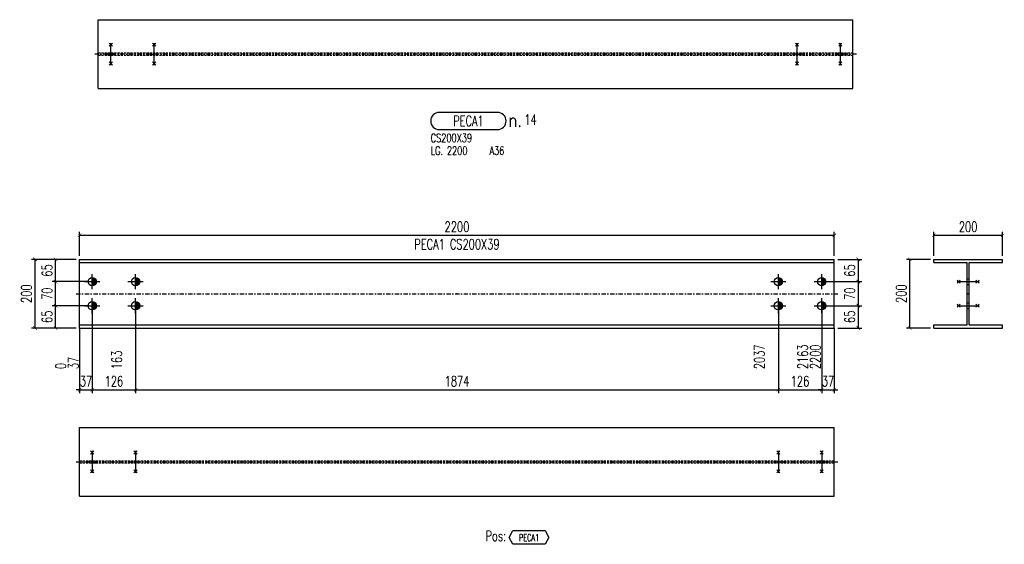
# Model space of a CAD drawing. Header units: feet. Extents: x 14665 to 61549, y 27474 to 37127.
# Tile 4 of 37: x 22675 to 25546, y 30794 to 32322. Entities that reach past the tile are written whole.
import ezdxf
from ezdxf.enums import TextEntityAlignment as Align

# ---------------------------------------------------------------- set-up
doc = ezdxf.new("R2010")
doc.units = ezdxf.units.FT
doc.header["$LTSCALE"] = 25
doc.header["$MEASUREMENT"] = 0
doc.linetypes.add('DASHDOT', pattern=[1, 0.5, -0.25, 0, -0.25])
doc.linetypes.add('HIDDEN', pattern=[0.375, 0.25, -0.125])
doc.layers.get('0').update_dxf_attribs({"linetype": 'CONTINUOUS'})
doc.layers.get('Defpoints').update_dxf_attribs({"linetype": 'CONTINUOUS'})
for name, color, linetype in [('A', 2, 'DASHDOT'), ('FORIR', 4, 'CONTINUOUS'), ('G', 3, 'CONTINUOUS'), ('MARK_DES', 2, 'CONTINUOUS'), ('MARK_MAT', 2, 'CONTINUOUS'), ('MARK_QTA', 4, 'CONTINUOUS'), ('MARK_SBA', 4, 'CONTINUOUS'), ('MARK_SLOT', 6, 'CONTINUOUS'), ('POS_BOX', 6, 'CONTINUOUS'), ('POS_DES', 2, 'CONTINUOUS'), ('POS_MAT', 2, 'CONTINUOUS'), ('TR', 6, 'HIDDEN'), ('TXT1', 7, 'CONTINUOUS')]:
    doc.layers.add(name, color=color, linetype=linetype)
doc.styles.add('1', font='romans', dxfattribs={"width": 0.7, "height": 30})
doc.styles.add('MARK', font='ROMANS', dxfattribs={"width": 0.7})
doc.styles.add('POS', font='ROMANS', dxfattribs={"width": 0.7})
doc.styles.add('ROMANS', font='ROMANS', dxfattribs={"width": 0.8, "height": 28})
doc.dimstyles.get("Standard").update_dxf_attribs({"dimtxt": 30, "dimasz": 1, "dimexe": 1, "dimexo": 1, "dimgap": 1, "dimtad": 1, "dimdec": 0, "dimdsep": 46, "dimtxsty": '1', "dimblk": 'ARCHTICK', "dimcen": 3, "dimclrd": 1, "dimclre": 1, "dimclrt": 3, "dimadec": 0, "dimazin": 0, "dimtfac": 1, "dimtdec": 0, "dimtix": 1, "dimtmove": 0, "dimatfit": 3, "dimfxl": 0, "dimtolj": 1, "dimarcsym": 0})

# ---------------------------------------------------------------- blocks, each defined once
blk = doc.blocks.new('M16')
for p, q in [((-22.2, 0), (22.2, 0)), ((0, -22.2), (0, 22.2))]:
    blk.add_line(p, q)
at = {"color": 4, "const_width": 12.3}
blk.add_lwpolyline([(0, -6.1, 1), (0, 6.1, 1)], format="xyb", dxfattribs=at)
blk.add_circle((0, 0), 12.3)
at = {"flags": 1}
blk.add_attdef('TOLE', (16.7, -8.3), '', height=5.26, dxfattribs=at)
blk = doc.blocks.new('_ArchTick')
at = {"color": 0, "linetype": 'ByBlock', "const_width": 0.15}
blk.add_lwpolyline([(-0.5, -0.5), (0.5, 0.5)], dxfattribs=at)
blk = doc.blocks.new('*D2')
at = {"layer": 'Defpoints', "color": 0, "transparency": 16777216}
for p in [(22886.9, 31488.6), (23013.2, 31488.6), (23013.2, 31243.6)]:
    blk.add_point(p, dxfattribs=at)
at = {"layer": 'TXT1', "color": 1, "lineweight": -2, "transparency": 16777216}
for p, q in [((22886.9, 31478.6), (22886.9, 31233.6)), ((23013.2, 31478.6), (23013.2, 31233.6)), ((22886.9, 31243.6), (23013.2, 31243.6))]:
    blk.add_line(p, q, dxfattribs=at)
at = {"layer": 'TXT1', "color": 1, "lineweight": -2, "transparency": 16777216, "xscale": 10, "yscale": 10, "zscale": 10, "rotation": 180}
blk.add_blockref('_ArchTick', (22886.9, 31243.6), dxfattribs=at)
at = {"layer": 'TXT1', "color": 1, "lineweight": -2, "transparency": 16777216, "xscale": 10, "yscale": 10, "zscale": 10}
blk.add_blockref('_ArchTick', (23013.2, 31243.6), dxfattribs=at)
at = {"layer": 'TXT1', "color": 3, "transparency": 16777216, "insert": (22950.1, 31268.6), "char_height": 30, "attachment_point": 5, "style": '1'}
blk.add_mtext('\\A1;126', dxfattribs=at)
blk = doc.blocks.new('*D3')
at = {"layer": 'Defpoints', "color": 0, "transparency": 16777216}
for p in [(23013.2, 31488.6), (24886.9, 31488.6), (24886.9, 31243.6)]:
    blk.add_point(p, dxfattribs=at)
at = {"layer": 'TXT1', "color": 1, "lineweight": -2, "transparency": 16777216}
for p, q in [((23013.2, 31478.6), (23013.2, 31233.6)), ((24886.9, 31478.6), (24886.9, 31233.6)), ((23013.2, 31243.6), (24886.9, 31243.6))]:
    blk.add_line(p, q, dxfattribs=at)
at = {"layer": 'TXT1', "color": 1, "lineweight": -2, "transparency": 16777216, "xscale": 10, "yscale": 10, "zscale": 10, "rotation": 180}
blk.add_blockref('_ArchTick', (23013.2, 31243.6), dxfattribs=at)
at = {"layer": 'TXT1', "color": 1, "lineweight": -2, "transparency": 16777216, "xscale": 10, "yscale": 10, "zscale": 10}
blk.add_blockref('_ArchTick', (24886.9, 31243.6), dxfattribs=at)
at = {"layer": 'TXT1', "color": 3, "transparency": 16777216, "insert": (23950.1, 31268.6), "char_height": 30, "attachment_point": 5, "style": '1'}
blk.add_mtext('\\A1;1874', dxfattribs=at)
blk = doc.blocks.new('*D4')
at = {"layer": 'Defpoints', "color": 0, "transparency": 16777216}
for p in [(24886.9, 31488.6), (25013.2, 31488.6), (25013.2, 31243.6)]:
    blk.add_point(p, dxfattribs=at)
at = {"layer": 'TXT1', "color": 1, "lineweight": -2, "transparency": 16777216}
for p, q in [((24886.9, 31478.6), (24886.9, 31233.6)), ((25013.2, 31478.6), (25013.2, 31233.6)), ((24886.9, 31243.6), (25013.2, 31243.6))]:
    blk.add_line(p, q, dxfattribs=at)
at = {"layer": 'TXT1', "color": 1, "lineweight": -2, "transparency": 16777216, "xscale": 10, "yscale": 10, "zscale": 10, "rotation": 180}
blk.add_blockref('_ArchTick', (24886.9, 31243.6), dxfattribs=at)
at = {"layer": 'TXT1', "color": 1, "lineweight": -2, "transparency": 16777216, "xscale": 10, "yscale": 10, "zscale": 10}
blk.add_blockref('_ArchTick', (25013.2, 31243.6), dxfattribs=at)
at = {"layer": 'TXT1', "color": 3, "transparency": 16777216, "insert": (24950.1, 31268.6), "char_height": 30, "attachment_point": 5, "style": '1'}
blk.add_mtext('\\A1;126', dxfattribs=at)
blk = doc.blocks.new('*D5')
at = {"layer": 'Defpoints', "color": 0, "transparency": 16777216}
for p in [(22886.9, 31488.6), (22850.1, 31423.6), (22886.9, 31243.6)]:
    blk.add_point(p, dxfattribs=at)
at = {"layer": 'TXT1', "color": 1, "lineweight": -2, "transparency": 16777216}
for p, q in [((22886.9, 31478.6), (22886.9, 31233.6)), ((22850.1, 31413.6), (22850.1, 31233.6)), ((22850.1, 31243.6), (22840.1, 31243.6)), ((22850.1, 31243.6), (22886.9, 31243.6)), ((22886.9, 31243.6), (22896.9, 31243.6))]:
    blk.add_line(p, q, dxfattribs=at)
at = {"layer": 'TXT1', "color": 1, "lineweight": -2, "transparency": 16777216, "xscale": 10, "yscale": 10, "zscale": 10}
blk.add_blockref('_ArchTick', (22850.1, 31243.6), dxfattribs=at)
at = {"layer": 'TXT1', "color": 1, "lineweight": -2, "transparency": 16777216, "xscale": 10, "yscale": 10, "zscale": 10, "rotation": 180}
blk.add_blockref('_ArchTick', (22886.9, 31243.6), dxfattribs=at)
at = {"layer": 'TXT1', "color": 3, "transparency": 16777216, "insert": (22868.5, 31268.6), "char_height": 30, "attachment_point": 5, "style": '1'}
blk.add_mtext('\\A1;37', dxfattribs=at)
blk = doc.blocks.new('*D6')
at = {"layer": 'Defpoints', "color": 0, "transparency": 16777216}
for p in [(25013.2, 31488.6), (25050.1, 31423.6), (25050.1, 31243.6)]:
    blk.add_point(p, dxfattribs=at)
at = {"layer": 'TXT1', "color": 1, "lineweight": -2, "transparency": 16777216}
for p, q in [((25013.2, 31478.6), (25013.2, 31233.6)), ((25050.1, 31413.6), (25050.1, 31233.6)), ((25013.2, 31243.6), (25003.2, 31243.6)), ((25013.2, 31243.6), (25050.1, 31243.6)), ((25050.1, 31243.6), (25060.1, 31243.6))]:
    blk.add_line(p, q, dxfattribs=at)
at = {"layer": 'TXT1', "color": 1, "lineweight": -2, "transparency": 16777216, "xscale": 10, "yscale": 10, "zscale": 10}
blk.add_blockref('_ArchTick', (25013.2, 31243.6), dxfattribs=at)
at = {"layer": 'TXT1', "color": 1, "lineweight": -2, "transparency": 16777216, "xscale": 10, "yscale": 10, "zscale": 10, "rotation": 180}
blk.add_blockref('_ArchTick', (25050.1, 31243.6), dxfattribs=at)
at = {"layer": 'TXT1', "color": 3, "transparency": 16777216, "insert": (25031.6, 31268.6), "char_height": 30, "attachment_point": 5, "style": '1'}
blk.add_mtext('\\A1;37', dxfattribs=at)
blk = doc.blocks.new('*D7')
at = {"layer": 'Defpoints', "color": 0, "transparency": 16777216}
for p in [(22780.1, 31558.6), (22886.9, 31558.6), (22886.9, 31488.6)]:
    blk.add_point(p, dxfattribs=at)
at = {"layer": 'TXT1', "color": 1, "lineweight": -2, "transparency": 16777216}
for p, q in [((22876.9, 31558.6), (22770.1, 31558.6)), ((22780.1, 31488.6), (22780.1, 31558.6)), ((22876.9, 31488.6), (22770.1, 31488.6))]:
    blk.add_line(p, q, dxfattribs=at)
at = {"layer": 'TXT1', "color": 1, "lineweight": -2, "transparency": 16777216, "xscale": 10, "yscale": 10, "zscale": 10}
for p, rotation in [((22780.1, 31558.6), 90), ((22780.1, 31488.6), 270)]:
    blk.add_blockref('_ArchTick', p, dxfattribs=dict(at, rotation=rotation))
at = {"layer": 'TXT1', "color": 3, "transparency": 16777216, "insert": (22755.1, 31523.6), "char_height": 30, "attachment_point": 5, "rotation": 90, "style": '1'}
blk.add_mtext('\\A1;70', dxfattribs=at)
blk = doc.blocks.new('*D8')
at = {"layer": 'Defpoints', "color": 0, "transparency": 16777216}
for p in [(22780.1, 31623.6), (22850.1, 31623.6), (22886.9, 31558.6)]:
    blk.add_point(p, dxfattribs=at)
at = {"layer": 'TXT1', "color": 1, "lineweight": -2, "transparency": 16777216}
for p, q in [((22840.1, 31623.6), (22770.1, 31623.6)), ((22780.1, 31558.6), (22780.1, 31623.6)), ((22876.9, 31558.6), (22770.1, 31558.6))]:
    blk.add_line(p, q, dxfattribs=at)
at = {"layer": 'TXT1', "color": 1, "lineweight": -2, "transparency": 16777216, "xscale": 10, "yscale": 10, "zscale": 10}
for p, rotation in [((22780.1, 31623.6), 90), ((22780.1, 31558.6), 270)]:
    blk.add_blockref('_ArchTick', p, dxfattribs=dict(at, rotation=rotation))
at = {"layer": 'TXT1', "color": 3, "transparency": 16777216, "insert": (22755.1, 31591.1), "char_height": 30, "attachment_point": 5, "rotation": 90, "style": '1'}
blk.add_mtext('\\A1;65', dxfattribs=at)
blk = doc.blocks.new('*D9')
at = {"layer": 'Defpoints', "color": 0, "transparency": 16777216}
for p in [(22780.1, 31488.6), (22886.9, 31488.6), (22850.1, 31423.6)]:
    blk.add_point(p, dxfattribs=at)
at = {"layer": 'TXT1', "color": 1, "lineweight": -2, "transparency": 16777216}
for p, q in [((22876.9, 31488.6), (22770.1, 31488.6)), ((22780.1, 31423.6), (22780.1, 31488.6)), ((22840.1, 31423.6), (22770.1, 31423.6))]:
    blk.add_line(p, q, dxfattribs=at)
at = {"layer": 'TXT1', "color": 1, "lineweight": -2, "transparency": 16777216, "xscale": 10, "yscale": 10, "zscale": 10}
for p, rotation in [((22780.1, 31488.6), 90), ((22780.1, 31423.6), 270)]:
    blk.add_blockref('_ArchTick', p, dxfattribs=dict(at, rotation=rotation))
at = {"layer": 'TXT1', "color": 3, "transparency": 16777216, "insert": (22755.1, 31456.1), "char_height": 30, "attachment_point": 5, "rotation": 90, "style": '1'}
blk.add_mtext('\\A1;65', dxfattribs=at)
blk = doc.blocks.new('*D10')
at = {"layer": 'Defpoints', "color": 0, "transparency": 16777216}
for p in [(25013.2, 31558.6), (25120.1, 31558.6), (25013.2, 31488.6)]:
    blk.add_point(p, dxfattribs=at)
at = {"layer": 'TXT1', "color": 1, "lineweight": -2, "transparency": 16777216}
for p, q in [((25023.2, 31558.6), (25130.1, 31558.6)), ((25120.1, 31488.6), (25120.1, 31558.6)), ((25023.2, 31488.6), (25130.1, 31488.6))]:
    blk.add_line(p, q, dxfattribs=at)
at = {"layer": 'TXT1', "color": 1, "lineweight": -2, "transparency": 16777216, "xscale": 10, "yscale": 10, "zscale": 10}
for p, rotation in [((25120.1, 31558.6), 90), ((25120.1, 31488.6), 270)]:
    blk.add_blockref('_ArchTick', p, dxfattribs=dict(at, rotation=rotation))
at = {"layer": 'TXT1', "color": 3, "transparency": 16777216, "insert": (25095.1, 31523.6), "char_height": 30, "attachment_point": 5, "rotation": 90, "style": '1'}
blk.add_mtext('\\A1;70', dxfattribs=at)
blk = doc.blocks.new('*D11')
at = {"layer": 'Defpoints', "color": 0, "transparency": 16777216}
for p in [(25050.1, 31623.6), (25120.1, 31623.6), (25013.2, 31558.6)]:
    blk.add_point(p, dxfattribs=at)
at = {"layer": 'TXT1', "color": 1, "lineweight": -2, "transparency": 16777216}
for p, q in [((25060.1, 31623.6), (25130.1, 31623.6)), ((25120.1, 31558.6), (25120.1, 31623.6)), ((25023.2, 31558.6), (25130.1, 31558.6))]:
    blk.add_line(p, q, dxfattribs=at)
at = {"layer": 'TXT1', "color": 1, "lineweight": -2, "transparency": 16777216, "xscale": 10, "yscale": 10, "zscale": 10}
for p, rotation in [((25120.1, 31623.6), 90), ((25120.1, 31558.6), 270)]:
    blk.add_blockref('_ArchTick', p, dxfattribs=dict(at, rotation=rotation))
at = {"layer": 'TXT1', "color": 3, "transparency": 16777216, "insert": (25095.1, 31591.1), "char_height": 30, "attachment_point": 5, "rotation": 90, "style": '1'}
blk.add_mtext('\\A1;65', dxfattribs=at)
blk = doc.blocks.new('*D12')
at = {"layer": 'Defpoints', "color": 0, "transparency": 16777216}
for p in [(25013.2, 31488.6), (25120.1, 31488.6), (25050.1, 31423.6)]:
    blk.add_point(p, dxfattribs=at)
at = {"layer": 'TXT1', "color": 1, "lineweight": -2, "transparency": 16777216}
for p, q in [((25023.2, 31488.6), (25130.1, 31488.6)), ((25120.1, 31423.6), (25120.1, 31488.6)), ((25060.1, 31423.6), (25130.1, 31423.6))]:
    blk.add_line(p, q, dxfattribs=at)
at = {"layer": 'TXT1', "color": 1, "lineweight": -2, "transparency": 16777216, "xscale": 10, "yscale": 10, "zscale": 10}
for p, rotation in [((25120.1, 31488.6), 90), ((25120.1, 31423.6), 270)]:
    blk.add_blockref('_ArchTick', p, dxfattribs=dict(at, rotation=rotation))
at = {"layer": 'TXT1', "color": 3, "transparency": 16777216, "insert": (25095.1, 31456.1), "char_height": 30, "attachment_point": 5, "rotation": 90, "style": '1'}
blk.add_mtext('\\A1;65', dxfattribs=at)
blk = doc.blocks.new('*D13')
at = {"layer": 'Defpoints', "color": 0, "transparency": 16777216}
for p in [(25050.1, 31693.6), (22850.1, 31623.6), (25050.1, 31623.6)]:
    blk.add_point(p, dxfattribs=at)
at = {"layer": 'TXT1', "color": 1, "lineweight": -2, "transparency": 16777216}
for p, q in [((22850.1, 31633.6), (22850.1, 31703.6)), ((22850.1, 31693.6), (25050.1, 31693.6)), ((25050.1, 31633.6), (25050.1, 31703.6))]:
    blk.add_line(p, q, dxfattribs=at)
at = {"layer": 'TXT1', "color": 1, "lineweight": -2, "transparency": 16777216, "xscale": 10, "yscale": 10, "zscale": 10, "rotation": 180}
blk.add_blockref('_ArchTick', (22850.1, 31693.6), dxfattribs=at)
at = {"layer": 'TXT1', "color": 1, "lineweight": -2, "transparency": 16777216, "xscale": 10, "yscale": 10, "zscale": 10}
blk.add_blockref('_ArchTick', (25050.1, 31693.6), dxfattribs=at)
at = {"layer": 'TXT1', "color": 3, "transparency": 16777216, "insert": (23950.1, 31718.6), "char_height": 30, "attachment_point": 5, "style": '1'}
blk.add_mtext('\\A1;2200', dxfattribs=at)
blk = doc.blocks.new('*D14')
at = {"layer": 'Defpoints', "color": 0, "transparency": 16777216}
for p in [(22720.1, 31623.6), (22850.1, 31623.6), (22850.1, 31423.6)]:
    blk.add_point(p, dxfattribs=at)
at = {"layer": 'TXT1', "color": 1, "lineweight": -2, "transparency": 16777216}
for p, q in [((22840.1, 31623.6), (22710.1, 31623.6)), ((22720.1, 31423.6), (22720.1, 31623.6)), ((22840.1, 31423.6), (22710.1, 31423.6))]:
    blk.add_line(p, q, dxfattribs=at)
at = {"layer": 'TXT1', "color": 1, "lineweight": -2, "transparency": 16777216, "xscale": 10, "yscale": 10, "zscale": 10}
for p, rotation in [((22720.1, 31623.6), 90), ((22720.1, 31423.6), 270)]:
    blk.add_blockref('_ArchTick', p, dxfattribs=dict(at, rotation=rotation))
at = {"layer": 'TXT1', "color": 3, "transparency": 16777216, "insert": (22695.1, 31523.6), "char_height": 30, "attachment_point": 5, "rotation": 90, "style": '1'}
blk.add_mtext('\\A1;200', dxfattribs=at)
blk = doc.blocks.new('3D_INFOM')
blk.add_point((0, 0))
at = {"layer": 'FORIR', "flags": 1}
for tag, p in [('MARK', (7.55, -4.31)), ('NUM_DIS', (7.55, -11.68)), ('NOT_PEZ', (45.73, -11.68)), ('QTA_PEZ', (7.55, -18.55)), ('TIP_PEZ', (45.73, -18.55)), ('TRA_PEZ', (7.55, -26.33)), ('COS_PEZ', (45.73, -26.33)), ('DES_PEZ', (7.55, -33.75))]:
    blk.add_attdef(tag, p, '', height=5, dxfattribs=at)
blk = doc.blocks.new('MS')
at = {"color": 6}
for p, q in [((-4.7, 22.8), (4.7, 32.1)), ((-4.7, 32.1), (4.7, 22.8)), ((-4.7, -22.8), (4.7, -32.1)), ((-4.7, -32.1), (4.7, -22.8))]:
    blk.add_line(p, q, dxfattribs=at)
at = {"color": 3}
blk.add_line((0, -32.1), (0, 32.1), dxfattribs=at)
at = {"flags": 1}
for tag, p, height in [('DIAM', (0, 0), 8.01), ('AVAN', (1.3, -18.2), 5.26), ('TOLE', (1.3, -9.7), 5.26), ('DIET', (1.3, -24.6), 5.26)]:
    blk.add_attdef(tag, p, '', height=height, dxfattribs=at)
blk = doc.blocks.new('*D17')
at = {"layer": 'Defpoints', "color": 0, "transparency": 16777216}
for p in [(25540.1, 31693.6), (25340.1, 31623.6), (25540.1, 31623.6)]:
    blk.add_point(p, dxfattribs=at)
at = {"layer": 'TXT1', "color": 1, "lineweight": -2, "transparency": 16777216}
for p, q in [((25340.1, 31633.6), (25340.1, 31703.6)), ((25340.1, 31693.6), (25540.1, 31693.6)), ((25540.1, 31633.6), (25540.1, 31703.6))]:
    blk.add_line(p, q, dxfattribs=at)
at = {"layer": 'TXT1', "color": 1, "lineweight": -2, "transparency": 16777216, "xscale": 10, "yscale": 10, "zscale": 10, "rotation": 180}
blk.add_blockref('_ArchTick', (25340.1, 31693.6), dxfattribs=at)
at = {"layer": 'TXT1', "color": 1, "lineweight": -2, "transparency": 16777216, "xscale": 10, "yscale": 10, "zscale": 10}
blk.add_blockref('_ArchTick', (25540.1, 31693.6), dxfattribs=at)
at = {"layer": 'TXT1', "color": 3, "transparency": 16777216, "insert": (25440.1, 31718.6), "char_height": 30, "attachment_point": 5, "style": '1'}
blk.add_mtext('\\A1;200', dxfattribs=at)
blk = doc.blocks.new('*D18')
at = {"layer": 'Defpoints', "color": 0, "transparency": 16777216}
for p in [(25270.1, 31623.6), (25340.1, 31623.6), (25340.1, 31423.6)]:
    blk.add_point(p, dxfattribs=at)
at = {"layer": 'TXT1', "color": 1, "lineweight": -2, "transparency": 16777216}
for p, q in [((25330.1, 31623.6), (25260.1, 31623.6)), ((25270.1, 31423.6), (25270.1, 31623.6)), ((25330.1, 31423.6), (25260.1, 31423.6))]:
    blk.add_line(p, q, dxfattribs=at)
at = {"layer": 'TXT1', "color": 1, "lineweight": -2, "transparency": 16777216, "xscale": 10, "yscale": 10, "zscale": 10}
for p, rotation in [((25270.1, 31623.6), 90), ((25270.1, 31423.6), 270)]:
    blk.add_blockref('_ArchTick', p, dxfattribs=dict(at, rotation=rotation))
at = {"layer": 'TXT1', "color": 3, "transparency": 16777216, "insert": (25245.1, 31523.6), "char_height": 30, "attachment_point": 5, "rotation": 90, "style": '1'}
blk.add_mtext('\\A1;200', dxfattribs=at)
blk = doc.blocks.new('POSITION_PRO')
at = {"layer": 'POS_BOX'}
blk.add_lwpolyline([(10.5, -2), (9.5, -4), (0, -4), (-1, -2), (0, 0), (9.5, 0)], close=True, dxfattribs=at)
at = {"insert": (-7.93, -0.05), "char_height": 3, "width": 11.9956, "attachment_point": 1, "style": 'POS'}
blk.add_mtext('Pos:', dxfattribs=at)
at = {"style": 'POS', "width": 0.7}
blk.add_attdef('POS_PEZ', text='', height=2, dxfattribs=at).set_placement((4.76, -3.05), align=Align.CENTER)
at = {"layer": 'POS_DES', "style": 'POS', "width": 0.7, "flags": 1}
for tag, p in [('SPE_PRO', (-7.8, -5.07)), ('LUN_PRO', (-7.82, -5.58)), ('LAR_PRO', (-7.79, -4.53))]:
    blk.add_attdef(tag, p, '', height=0.35, dxfattribs=at)
at = {"layer": 'POS_MAT', "style": 'POS', "width": 0.7, "flags": 1}
for tag, p in [('MAT_PRO', (-6.89, -4.03)), ('PUN_NET2', (-6.94, -7.74)), ('NOM_PRO', (-6.94, -6.11)), ('PUN_NET', (-6.94, -7.16)), ('MAR_CMP', (-6.89, -8.22)), ('PUN_LIS', (-6.94, -6.63)), ('QTA_PEZ', (-6.89, -8.75)), ('NOT_PEZ', (-6.89, -9.21))]:
    blk.add_attdef(tag, text='', height=0.35, dxfattribs=at).set_placement(p, align=Align.CENTER)
blk = doc.blocks.new('3D_INFOPOS')
blk.add_point((0, 0))
at = {"layer": 'FORIR', "flags": 1}
for tag, p in [('POS_PEZ', (7.6, -4.3)), ('MAT_PRO', (7.6, -11.9))]:
    blk.add_attdef(tag, p, '', height=5.26, dxfattribs=at)
blk = doc.blocks.new('M8_PRO')
at = {"layer": 'MARK_SLOT'}
blk.add_lwpolyline([(2.5, 0), (19.5, 0, 0.414214), (22, 2.5), (22, 2.5, 0.414214), (19.5, 5), (2.5, 5, 0.414214), (0, 2.5), (0, 2.5, 0.414214)], format="xyb", close=True, dxfattribs=at)
at = {"style": 'MARK', "width": 0.7, "flags": 1}
for tag, p in [('TRA_PEZ', (-2.05, 4.97)), ('SUN_LIS', (-2.05, 3.9)), ('PUN_LIS', (-2.05, 4.44)), ('DES_PEZ', (-2.05, 3.37)), ('NOT_PEZ', (-2.05, 2.83)), ('TIP_PEZ', (-2.05, 2.29)), ('COD_PEZ', (-2.05, 0.69)), ('COS_PEZ', (-2.05, 0.15)), ('ING_PEZ', (-2.05, 1.76)), ('MCL_PEZ', (-2.05, 1.22)), ('DIM_PRO', (-2.05, -0.38))]:
    blk.add_attdef(tag, p, '', height=0.35, dxfattribs=at)
at = {"style": 'MARK', "width": 0.7}
blk.add_attdef('MAR_PEZ', text='', height=3, dxfattribs=at).set_placement((11, 2.5), align=Align.MIDDLE)
at = {"layer": 'MARK_DES', "style": 'MARK', "width": 0.7}
blk.add_text('LG.', height=2.5, dxfattribs=at).set_placement((0, -7.4))
for tag, p in [('NOM_PRO', (0, -3.7)), ('LUN_PRO', (4.73, -7.4))]:
    blk.add_attdef(tag, p, '', height=2.5, dxfattribs=at)
at = {"layer": 'MARK_MAT', "style": 'MARK', "width": 0.7}
blk.add_attdef('MAT_PRO', (17.13, -7.4), '', height=2.5, dxfattribs=at)
at = {"layer": 'MARK_QTA', "style": 'ROMANS', "width": 0.8}
blk.add_text('n.', height=4, dxfattribs=at).set_placement((24.62, 2.75), align=Align.MIDDLE)
at = {"layer": 'MARK_QTA', "style": 'MARK', "width": 0.7}
blk.add_attdef('QTA_PEZ', (27.29, 1.42), '', height=3, dxfattribs=at)
at = {"layer": 'MARK_SBA', "style": 'MARK', "width": 0.7}
blk.add_attdef('SBA_PEZ', text='', height=2, dxfattribs=at).set_placement((10.88, 5.73), align=Align.BOTTOM_CENTER)

msp = doc.modelspace()

# ---------------------------------------------------------------- linework, layer by layer
at = {"layer": 'A'}
for p, q in [((25114.5, 32221.7), (22894.5, 32221.7)), ((22840.1, 31523.6), (25060.1, 31523.6)), ((22840.1, 31033.6), (25060.1, 31033.6))]:
    msp.add_line(p, q, dxfattribs=at)
for p in [(23059.1, 32218.5), (25436.9, 31567.1), (22850.1, 31423.6), (22895.4, 31030.4)]:
    msp.add_point(p, dxfattribs=at)
at = {"layer": 'G'}
for p, q in [((22904.5, 32121.7), (22904.5, 32321.7)), ((22904.5, 32321.7), (25104.5, 32321.7)), ((25104.5, 32121.7), (25104.5, 32321.7)), ((22904.5, 32121.7), (25104.5, 32121.7)), ((22850.1, 31623.6), (25050.1, 31623.6)), ((22850.1, 31423.6), (22850.1, 31623.6)), ((22850.1, 31614.1), (25050.1, 31614.1)), ((25050.1, 31423.6), (25050.1, 31623.6)), ((25340.1, 31614.1), (25340.1, 31623.6)), ((25340.1, 31623.6), (25540.1, 31623.6)), ((25340.1, 31614.1), (25436.9, 31614.1)), ((25436.9, 31433.1), (25436.9, 31614.1)), ((25443.2, 31614.1), (25540.1, 31614.1)), ((25443.2, 31433.1), (25443.2, 31614.1)), ((25540.1, 31614.1), (25540.1, 31623.6)), ((22850.1, 31433.1), (25050.1, 31433.1)), ((25340.1, 31433.1), (25436.9, 31433.1)), ((25340.1, 31423.6), (25340.1, 31433.1)), ((25443.2, 31433.1), (25540.1, 31433.1)), ((25540.1, 31423.6), (25540.1, 31433.1)), ((22850.1, 31423.6), (25050.1, 31423.6)), ((25340.1, 31423.6), (25540.1, 31423.6)), ((22850.1, 31133.6), (25050.1, 31133.6)), ((22850.1, 30933.6), (22850.1, 31133.6)), ((25050.1, 30933.6), (25050.1, 31133.6)), ((22850.1, 30933.6), (25050.1, 30933.6))]:
    msp.add_line(p, q, dxfattribs=at)
for p in [(23059.1, 32218.5), (25436.9, 31567.1), (22850.1, 31423.6), (22895.4, 31030.4)]:
    msp.add_point(p, dxfattribs=at)
at = {"layer": 'TR'}
for p, q in [((22904.5, 32224.8), (25104.5, 32224.8)), ((22904.5, 32218.5), (25104.5, 32218.5)), ((22932.8, 32218.5), (22932.8, 32224.8)), ((22949.8, 32218.5), (22949.8, 32224.8)), ((23059.1, 32218.5), (23059.1, 32224.8)), ((23076.1, 32218.5), (23076.1, 32224.8)), ((24932.8, 32218.5), (24932.8, 32224.8)), ((24949.8, 32218.5), (24949.8, 32224.8)), ((25059.1, 32218.5), (25059.1, 32224.8)), ((25076.1, 32218.5), (25076.1, 32224.8)), ((25436.9, 31567.1), (25443.2, 31567.1)), ((25436.9, 31550.1), (25443.2, 31550.1)), ((25436.9, 31497.1), (25443.2, 31497.1)), ((25436.9, 31480.1), (25443.2, 31480.1)), ((22850.1, 31036.7), (25050.1, 31036.7)), ((22850.1, 31030.4), (25050.1, 31030.4)), ((22878.4, 31030.4), (22878.4, 31036.7)), ((22895.4, 31030.4), (22895.4, 31036.7)), ((23004.7, 31030.4), (23004.7, 31036.7)), ((23021.7, 31030.4), (23021.7, 31036.7)), ((24878.4, 31030.4), (24878.4, 31036.7)), ((24895.4, 31030.4), (24895.4, 31036.7)), ((25004.7, 31030.4), (25004.7, 31036.7)), ((25021.7, 31030.4), (25021.7, 31036.7))]:
    msp.add_line(p, q, dxfattribs=at)
for p in [(23059.1, 32218.5), (25436.9, 31567.1), (22850.1, 31423.6), (22895.4, 31030.4)]:
    msp.add_point(p, dxfattribs=at)
at = {"layer": 'TXT1'}
for p, q in [((22886.9, 31488.6), (22886.9, 31303.6)), ((23013.2, 31488.6), (23013.2, 31303.6)), ((24886.9, 31488.6), (24886.9, 31303.6)), ((25013.2, 31488.6), (25013.2, 31303.6)), ((22850.1, 31423.6), (22850.1, 31303.6)), ((25050.1, 31423.6), (25050.1, 31303.6))]:
    msp.add_line(p, q, dxfattribs=at)

# ---------------------------------------------------------------- block references
for name, p in [('MS', (22941.3, 32221.7)), ('MS', (23067.6, 32221.7)), ('MS', (24941.3, 32221.7)), ('MS', (25067.6, 32221.7)), ('3D_INFOPOS', (24004.5, 32221.7)), ('M16', (22886.9, 31558.6)), ('M16', (23013.2, 31558.6)), ('M16', (24886.9, 31558.6)), ('M16', (25013.2, 31558.6)), ('M16', (22886.9, 31488.6)), ('M16', (23013.2, 31488.6)), ('M16', (24886.9, 31488.6)), ('M16', (25013.2, 31488.6))]:
    msp.add_blockref(name, p)
at = {"xscale": 10, "yscale": 10, "zscale": 10}
for p in [(24004.5, 32221.7), (23950.1, 31523.6), (25440.1, 31523.6), (23950.1, 31033.6)]:
    msp.add_blockref('3D_INFOM', p, dxfattribs=at)
for name, p, values in [('M8_PRO', (23873.4, 32001.7), {'NOM_PRO': 'CS200X39', 'LUN_PRO': '2200', 'MAT_PRO': 'A36', 'QTA_PEZ': '14', 'MAR_PEZ': 'PECA1'}), ('POSITION_PRO', (24112.6, 30833.6), {'POS_PEZ': 'PECA1'})]:
    msp.add_blockref(name, p, dxfattribs=at).add_auto_attribs(values)
for p, rotation in [((25440.1, 31558.6), 270), ((25440.1, 31488.6), 270), ((22886.9, 31033.6), 180.0000000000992), ((23013.2, 31033.6), 180.0000000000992), ((24886.9, 31033.6), 180.0000000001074), ((25013.2, 31033.6), 180.0000000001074)]:
    msp.add_blockref('MS', p, dxfattribs=dict(rotation=rotation))

# ---------------------------------------------------------------- texts
at = {"layer": 'TXT1', "color": 7, "style": '1', "width": 0.7}
msp.add_text('PECA1 CS200X39', height=30, dxfattribs=at).set_placement((23950.1, 31643.6), align=Align.BOTTOM_CENTER)
at = {"layer": 'TXT1', "style": '1', "width": 0.7}
for s, p in [('163', (22973.2, 31303.6)), ('2037', (24846.9, 31303.6)), ('2163', (24973.2, 31303.6)), ('2200', (25010.1, 31303.6)), ('0', (22810.1, 31303.6)), ('37', (22846.9, 31303.6))]:
    msp.add_text(s, height=30, rotation=90, dxfattribs=at).set_placement(p)

# ---------------------------------------------------------------- dimensions: what is measured, and where the dimension line sits
at = {"layer": 'TXT1'}
for base, p1, p2, picture, middle in [((25050.1, 31693.6), (22850.1, 31623.6), (25050.1, 31623.6), '*D13', (23950.1, 31718.6)), ((25540.1, 31693.6), (25340.1, 31623.6), (25540.1, 31623.6), '*D17', (25440.1, 31718.6)), ((22886.9, 31243.6), (22850.1, 31423.6), (22886.9, 31488.6), '*D5', (22868.5, 31268.6)), ((23013.2, 31243.6), (22886.9, 31488.6), (23013.2, 31488.6), '*D2', (22950.1, 31268.6)), ((24886.9, 31243.6), (23013.2, 31488.6), (24886.9, 31488.6), '*D3', (23950.1, 31268.6)), ((25013.2, 31243.6), (24886.9, 31488.6), (25013.2, 31488.6), '*D4', (24950.1, 31268.6)), ((25050.1, 31243.6), (25013.2, 31488.6), (25050.1, 31423.6), '*D6', (25031.6, 31268.6))]:
    dim = msp.add_linear_dim(base=base, p1=p1, p2=p2, dimstyle='Standard', override={"dimscale": 10}, dxfattribs=at)
    dim.commit()
    dim.dimension.update_dxf_attribs({"geometry": picture, "text_midpoint": middle})
for base, p1, p2, picture, middle in [((22720.1, 31623.6), (22850.1, 31423.6), (22850.1, 31623.6), '*D14', (22695.1, 31523.6)), ((22780.1, 31623.6), (22886.9, 31558.6), (22850.1, 31623.6), '*D8', (22755.1, 31591.1)), ((25120.1, 31623.6), (25013.2, 31558.6), (25050.1, 31623.6), '*D11', (25095.1, 31591.1)), ((25270.1, 31623.6), (25340.1, 31423.6), (25340.1, 31623.6), '*D18', (25245.1, 31523.6)), ((22780.1, 31558.6), (22886.9, 31488.6), (22886.9, 31558.6), '*D7', (22755.1, 31523.6)), ((25120.1, 31558.6), (25013.2, 31488.6), (25013.2, 31558.6), '*D10', (25095.1, 31523.6)), ((22780.1, 31488.6), (22850.1, 31423.6), (22886.9, 31488.6), '*D9', (22755.1, 31456.1)), ((25120.1, 31488.6), (25050.1, 31423.6), (25013.2, 31488.6), '*D12', (25095.1, 31456.1))]:
    dim = msp.add_linear_dim(base=base, p1=p1, p2=p2, angle=90, dimstyle='Standard', override={"dimscale": 10}, dxfattribs=at)
    dim.commit()
    dim.dimension.update_dxf_attribs({"geometry": picture, "text_midpoint": middle})

doc.saveas('drawing.dxf')
